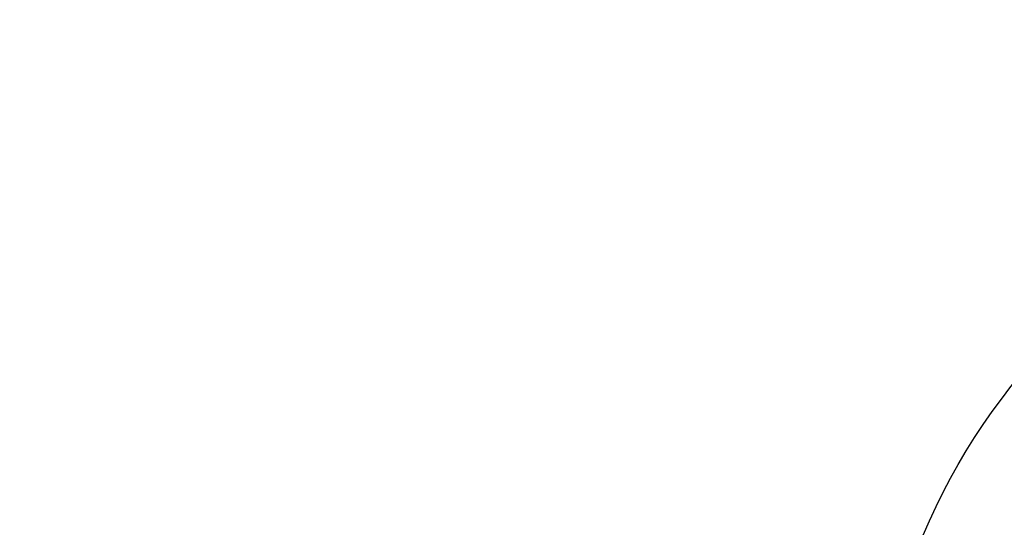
# Model space of a CAD drawing. Header units: millimetres. Extents: x 13799 to 19847, y -398 to 3879.
# Tile 38 of 50: x 17854 to 18239, y 2073 to 2271. Entities that reach past the tile are written whole.
import ezdxf

# ---------------------------------------------------------------- set-up
doc = ezdxf.new("R2010")
doc.units = ezdxf.units.MM
doc.layers.add('dim', color=84, linetype='Continuous', lineweight=9)
doc.styles.add('TXT08', font='txt.shx', dxfattribs={"width": 0.8, "bigfont": 'chineset.shx'})
doc.dimstyles.new('YanXiu', dxfattribs={"dimtxt": 2.5, "dimasz": 2.2, "dimexe": 0.66, "dimexo": 0.66, "dimgap": 0.66, "dimtad": 0, "dimdsep": 46, "dimtxsty": 'TXT08', "dimcen": 0, "dimclrd": 3, "dimclre": 3, "dimclrt": 90, "dimazin": 2, "dimtfac": 1, "dimtofl": 0, "dimtmove": 0, "dimatfit": 3, "dimfxl": 1, "dimtfill": 1, "dimlwd": 5, "dimlwe": 5, "dimarcsym": 0})

# ---------------------------------------------------------------- blocks, each defined once
blk = doc.blocks.new('*D10')
at = {"layer": 'Defpoints', "color": 0, "transparency": 16777216}
for p in [(19352.27, 2596.66), (17532.56, 1344.33)]:
    blk.add_point(p, dxfattribs=at)
at = {"layer": 'dim', "color": 3, "lineweight": 5, "transparency": 16777216}
blk.add_line((19418.17, 2642.02), (19385.22, 2619.34), dxfattribs=at)
at = {"layer": 'dim', "color": 3, "transparency": 16777216}
blk.add_solid([(19381.44, 2624.83), (19389, 2613.85), (19352.27, 2596.66)], dxfattribs=at)
at = {"layer": 'dim', "color": 90, "transparency": 16777216, "insert": (19500.55, 2698.71), "char_height": 50, "attachment_point": 5, "rotation": 34.5359, "style": 'TXT08', "bg_fill": 3, "box_fill_scale": 1.1, "bg_fill_color": 256, "bg_fill_true_color": 13158600, "bg_fill_transparency": 0}
blk.add_mtext('∅2209', dxfattribs=at)

msp = doc.modelspace()

# ---------------------------------------------------------------- linework, layer by layer
msp.add_circle((18442.417, 1970.499), 255)
msp.add_arc((18442.417, 1970.499), 1104.5, 15, 345)

# ---------------------------------------------------------------- next in the draw order: dimensions: what is measured, and where the dimension line sits
at = {"layer": 'dim'}
dim = msp.add_diameter_dim_2p(p1=(17532.562, 1344.333), p2=(19352.272, 2596.665), dimstyle='YanXiu', override={"dimtxt": 50, "dimasz": 40, "dimexe": 9.995, "dimexo": 9.995, "dimgap": 9.995}, dxfattribs=at)
dim.commit()
dim.dimension.update_dxf_attribs({"geometry": '*D10', "text_midpoint": (19500.555, 2698.713)})

doc.saveas('drawing.dxf')
